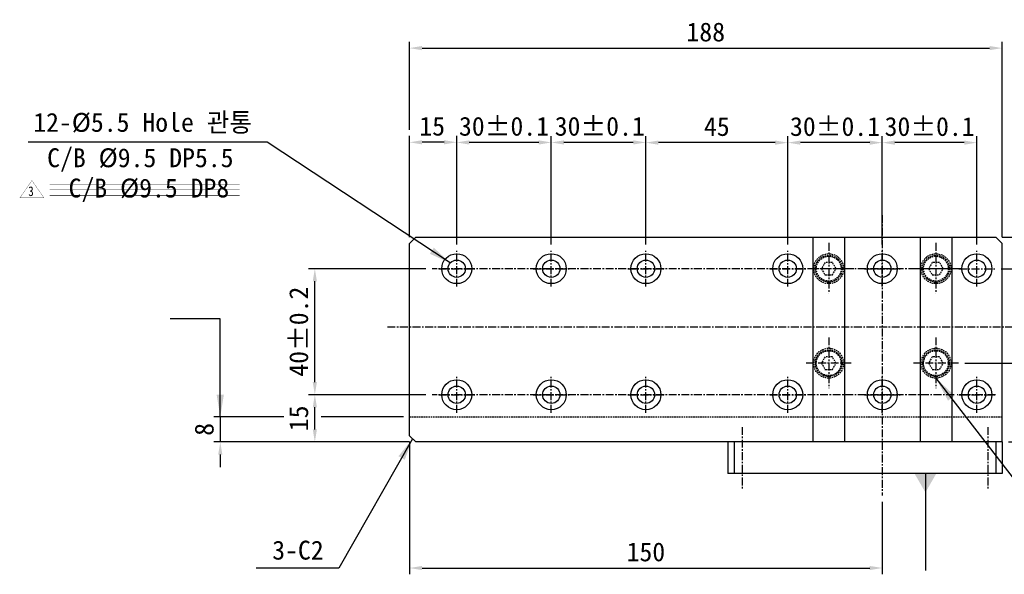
# Model space of a CAD drawing. Extents: x 2118 to 3271, y 824 to 1634.
# Tile 4 of 6: x 2745 to 3057, y 1135 to 1311. Entities that reach past the tile are written whole.
import ezdxf
from ezdxf.enums import TextEntityAlignment as Align

# ---------------------------------------------------------------- set-up
doc = ezdxf.new("R2010")
doc.units = 0
doc.header["$LTSCALE"] = 2
doc.header["$MEASUREMENT"] = 0
doc.linetypes.add('CENTER', pattern=[2, 1.25, -0.25, 0.25, -0.25])
doc.linetypes.add('HIDDEN', pattern=[0.375, 0.25, -0.125])
doc.layers.get('0').update_dxf_attribs({"linetype": 'CONTINUOUS'})
doc.layers.get('DEFPOINTS').update_dxf_attribs({"linetype": 'CONTINUOUS'})
for name, color, linetype in [('1', 3, 'CENTER'), ('CEN', 3, 'CENTER'), ('CENTERLINE', 3, 'CENTER'), ('DIMENSION', 4, 'CONTINUOUS'), ('HIDDENLINE', 5, 'HIDDEN')]:
    doc.layers.add(name, color=color, linetype=linetype)
doc.dimstyles.new('A3', dxfattribs={"dimscale": 2, "dimtxt": 3, "dimasz": 2, "dimexe": 1, "dimexo": 1, "dimgap": 1, "dimtad": 1, "dimdec": 4, "dimdsep": 46, "dimtxsty": 'Standard', "dimcen": 2.5, "dimclrd": 4, "dimclre": 4, "dimclrt": 9, "dimazin": 2, "dimtfac": 1, "dimtdec": 4, "dimtmove": 0, "dimatfit": 3, "dimfxl": 1, "dimtolj": 1, "dimarcsym": 0})

# ---------------------------------------------------------------- blocks, each defined once
blk = doc.blocks.new('*D17')
at = {"layer": 'DEFPOINTS', "color": 0}
for p in [(2838.22, 1232.03), (2875.47, 1232.03), (2875.47, 1192.03)]:
    blk.add_point(p, dxfattribs=at)
at = {"layer": 'DIMENSION', "color": 4, "lineweight": -2}
for p, q in [((2873.47, 1232.03), (2836.22, 1232.03)), ((2838.22, 1196.03), (2838.22, 1228.03)), ((2873.47, 1192.03), (2836.22, 1192.03))]:
    blk.add_line(p, q, dxfattribs=at)
at = {"layer": 'DIMENSION', "color": 4}
for points in [[(2837.56, 1228.03), (2838.89, 1228.03), (2838.22, 1232.03)], [(2837.56, 1196.03), (2838.89, 1196.03), (2838.22, 1192.03)]]:
    blk.add_solid(points, dxfattribs=at)
at = {"layer": 'DIMENSION', "color": 9, "insert": (2833.14, 1212.03), "char_height": 6, "attachment_point": 5, "rotation": 90}
blk.add_mtext('\\A1;40%%P0.2', dxfattribs=at)
blk = doc.blocks.new('*D18')
at = {"layer": 'DEFPOINTS', "color": 0}
for p in [(3053.92, 1232.03), (3086.22, 1232.03), (3042.37, 1202.03)]:
    blk.add_point(p, dxfattribs=at)
at = {"layer": 'DIMENSION', "color": 4, "lineweight": -2}
for p, q in [((3055.92, 1232.03), (3088.22, 1232.03)), ((3086.22, 1206.03), (3086.22, 1228.03)), ((3044.37, 1202.03), (3088.22, 1202.03))]:
    blk.add_line(p, q, dxfattribs=at)
at = {"layer": 'DIMENSION', "color": 4}
for points in [[(3085.56, 1228.03), (3086.89, 1228.03), (3086.22, 1232.03)], [(3085.56, 1206.03), (3086.89, 1206.03), (3086.22, 1202.03)]]:
    blk.add_solid(points, dxfattribs=at)
at = {"layer": 'DIMENSION', "color": 9, "insert": (3081.15, 1217.03), "char_height": 6, "attachment_point": 5, "rotation": 90}
blk.add_mtext('\\A1;30', dxfattribs=at)
blk = doc.blocks.new('*D19')
at = {"layer": 'DEFPOINTS', "color": 0}
for p in [(3054.22, 1242.03), (3116.22, 1242.03), (3088.22, 1177.03)]:
    blk.add_point(p, dxfattribs=at)
at = {"layer": 'DIMENSION', "color": 4, "lineweight": -2}
for p, q in [((3056.22, 1242.03), (3118.22, 1242.03)), ((3116.22, 1181.03), (3116.22, 1238.03)), ((3090.22, 1177.03), (3118.22, 1177.03))]:
    blk.add_line(p, q, dxfattribs=at)
at = {"layer": 'DIMENSION', "color": 4}
for points in [[(3115.56, 1238.03), (3116.89, 1238.03), (3116.22, 1242.03)], [(3115.56, 1181.03), (3116.89, 1181.03), (3116.22, 1177.03)]]:
    blk.add_solid(points, dxfattribs=at)
at = {"layer": 'DIMENSION', "color": 9, "insert": (3111.15, 1209.53), "char_height": 6, "attachment_point": 5, "rotation": 90}
blk.add_mtext('\\A1;65', dxfattribs=at)
blk = doc.blocks.new('*D20')
at = {"layer": 'DEFPOINTS', "color": 0}
for p in [(2868.22, 1179.03), (3018.22, 1160.03), (3018.22, 1137.03)]:
    blk.add_point(p, dxfattribs=at)
at = {"layer": 'DIMENSION', "color": 4, "lineweight": -2}
for p, q in [((2868.22, 1177.03), (2868.22, 1135.03)), ((3018.22, 1158.03), (3018.22, 1135.03)), ((2872.22, 1137.03), (3014.22, 1137.03))]:
    blk.add_line(p, q, dxfattribs=at)
at = {"layer": 'DIMENSION', "color": 4}
for points in [[(2872.22, 1137.69), (2872.22, 1136.36), (2868.22, 1137.03)], [(3014.22, 1137.69), (3014.22, 1136.36), (3018.22, 1137.03)]]:
    blk.add_solid(points, dxfattribs=at)
at = {"layer": 'DIMENSION', "color": 9, "insert": (2943.22, 1142.11), "char_height": 6, "attachment_point": 5}
blk.add_mtext('\\A1;150', dxfattribs=at)
blk = doc.blocks.new('*D21')
at = {"layer": 'DEFPOINTS', "color": 0}
for p in [(2830.38, 1185.03), (2808.22, 1177.03), (2870.22, 1177.03)]:
    blk.add_point(p, dxfattribs=at)
at = {"layer": 'DIMENSION', "color": 4, "lineweight": -2}
for p, q in [((2808.22, 1189.03), (2808.22, 1193.03)), ((2828.38, 1185.03), (2806.22, 1185.03)), ((2808.22, 1185.03), (2808.22, 1177.03)), ((2868.22, 1177.03), (2806.22, 1177.03)), ((2808.22, 1173.03), (2808.22, 1169.03))]:
    blk.add_line(p, q, dxfattribs=at)
at = {"layer": 'DIMENSION', "color": 4}
for points in [[(2807.56, 1189.03), (2808.89, 1189.03), (2808.22, 1185.03)], [(2807.56, 1173.03), (2808.89, 1173.03), (2808.22, 1177.03)]]:
    blk.add_solid(points, dxfattribs=at)
at = {"layer": 'DIMENSION', "color": 9, "insert": (2803.15, 1181.03), "char_height": 6, "attachment_point": 5, "rotation": 90}
blk.add_mtext('\\A1;8', dxfattribs=at)
blk = doc.blocks.new('*D22')
at = {"layer": 'DEFPOINTS', "color": 0}
for p in [(2838.22, 1192.03), (2875.47, 1192.03), (2870.22, 1177.03)]:
    blk.add_point(p, dxfattribs=at)
at = {"layer": 'DIMENSION', "color": 4, "lineweight": -2}
for p, q in [((2873.47, 1192.03), (2836.22, 1192.03)), ((2838.22, 1181.03), (2838.22, 1188.03)), ((2868.22, 1177.03), (2836.22, 1177.03))]:
    blk.add_line(p, q, dxfattribs=at)
at = {"layer": 'DIMENSION', "color": 4}
for points in [[(2837.56, 1188.03), (2838.89, 1188.03), (2838.22, 1192.03)], [(2837.56, 1181.03), (2838.89, 1181.03), (2838.22, 1177.03)]]:
    blk.add_solid(points, dxfattribs=at)
at = {"layer": 'DIMENSION', "color": 9, "insert": (2833.14, 1184.53), "char_height": 6, "attachment_point": 5, "rotation": 90}
blk.add_mtext('\\A1;15', dxfattribs=at)
blk = doc.blocks.new('*D23')
at = {"layer": 'DEFPOINTS', "color": 0}
for p in [(3042.37, 1202.03), (3086.22, 1202.03), (3056.22, 1177.03)]:
    blk.add_point(p, dxfattribs=at)
at = {"layer": 'DIMENSION', "color": 4, "lineweight": -2}
for p, q in [((3044.37, 1202.03), (3088.22, 1202.03)), ((3086.22, 1181.03), (3086.22, 1198.03)), ((3058.22, 1177.03), (3088.22, 1177.03))]:
    blk.add_line(p, q, dxfattribs=at)
at = {"layer": 'DIMENSION', "color": 4}
for points in [[(3085.56, 1198.03), (3086.89, 1198.03), (3086.22, 1202.03)], [(3085.56, 1181.03), (3086.89, 1181.03), (3086.22, 1177.03)]]:
    blk.add_solid(points, dxfattribs=at)
at = {"layer": 'DIMENSION', "color": 9, "insert": (3081.15, 1189.53), "char_height": 6, "attachment_point": 5, "rotation": 90}
blk.add_mtext('\\A1;25', dxfattribs=at)
blk = doc.blocks.new('*D24')
at = {"layer": 'DEFPOINTS', "color": 0}
for p in [(2943.22, 1272.03), (2943.22, 1237.73), (2988.22, 1237.73)]:
    blk.add_point(p, dxfattribs=at)
at = {"layer": 'DIMENSION', "color": 4, "lineweight": -2}
for p, q in [((2943.22, 1239.73), (2943.22, 1274.03)), ((2984.22, 1272.03), (2947.22, 1272.03)), ((2988.22, 1239.73), (2988.22, 1274.03))]:
    blk.add_line(p, q, dxfattribs=at)
at = {"layer": 'DIMENSION', "color": 4}
for points in [[(2947.22, 1272.7), (2947.22, 1271.36), (2943.22, 1272.03)], [(2984.22, 1272.7), (2984.22, 1271.36), (2988.22, 1272.03)]]:
    blk.add_solid(points, dxfattribs=at)
at = {"layer": 'DIMENSION', "color": 9, "insert": (2965.72, 1277.11), "char_height": 6, "attachment_point": 5}
blk.add_mtext('\\A1;45', dxfattribs=at)
blk = doc.blocks.new('*D25')
at = {"layer": 'DEFPOINTS', "color": 0}
for p in [(3056.22, 1302.03), (2868.22, 1274.14), (3056.22, 1240.03)]:
    blk.add_point(p, dxfattribs=at)
at = {"layer": 'DIMENSION', "color": 4, "lineweight": -2}
for p, q in [((2868.22, 1276.14), (2868.22, 1304.03)), ((3056.22, 1242.03), (3056.22, 1304.03)), ((2872.22, 1302.03), (3052.22, 1302.03))]:
    blk.add_line(p, q, dxfattribs=at)
at = {"layer": 'DIMENSION', "color": 4}
for points in [[(2872.22, 1302.7), (2872.22, 1301.36), (2868.22, 1302.03)], [(3052.22, 1302.7), (3052.22, 1301.36), (3056.22, 1302.03)]]:
    blk.add_solid(points, dxfattribs=at)
at = {"layer": 'DIMENSION', "color": 9, "insert": (2962.22, 1307.11), "char_height": 6, "attachment_point": 5}
blk.add_mtext('\\A1;188', dxfattribs=at)
blk = doc.blocks.new('*D26')
at = {"layer": 'DEFPOINTS', "color": 0}
for p in [(2883.22, 1272.09), (2883.22, 1237.73), (2913.22, 1237.73)]:
    blk.add_point(p, dxfattribs=at)
at = {"layer": 'DIMENSION', "color": 4, "lineweight": -2}
for p, q in [((2883.22, 1239.73), (2883.22, 1274.09)), ((2909.22, 1272.09), (2887.22, 1272.09)), ((2913.22, 1239.73), (2913.22, 1274.09))]:
    blk.add_line(p, q, dxfattribs=at)
at = {"layer": 'DIMENSION', "color": 4}
for points in [[(2887.22, 1272.76), (2887.22, 1271.43), (2883.22, 1272.09)], [(2909.22, 1272.76), (2909.22, 1271.43), (2913.22, 1272.09)]]:
    blk.add_solid(points, dxfattribs=at)
at = {"layer": 'DIMENSION', "color": 9, "insert": (2898.22, 1277.18), "char_height": 6, "attachment_point": 5}
blk.add_mtext('\\A1;30%%P0.1', dxfattribs=at)
blk = doc.blocks.new('*D27')
at = {"layer": 'DEFPOINTS', "color": 0}
for p in [(2868.22, 1272.14), (2868.22, 1240.03), (2883.22, 1237.73)]:
    blk.add_point(p, dxfattribs=at)
at = {"layer": 'DIMENSION', "color": 4, "lineweight": -2}
for p, q in [((2868.22, 1242.03), (2868.22, 1274.14)), ((2879.22, 1272.14), (2872.22, 1272.14)), ((2883.22, 1239.73), (2883.22, 1274.14))]:
    blk.add_line(p, q, dxfattribs=at)
at = {"layer": 'DIMENSION', "color": 4}
for points in [[(2872.22, 1272.8), (2872.22, 1271.47), (2868.22, 1272.14)], [(2879.22, 1272.8), (2879.22, 1271.47), (2883.22, 1272.14)]]:
    blk.add_solid(points, dxfattribs=at)
at = {"layer": 'DIMENSION', "color": 9, "insert": (2875.44, 1277.22), "char_height": 6, "attachment_point": 5}
blk.add_mtext('\\A1;15', dxfattribs=at)
blk = doc.blocks.new('*D28')
at = {"layer": 'DEFPOINTS', "color": 0}
for p in [(2913.22, 1272.09), (2913.22, 1237.73), (2943.22, 1237.73)]:
    blk.add_point(p, dxfattribs=at)
at = {"layer": 'DIMENSION', "color": 4, "lineweight": -2}
for p, q in [((2913.22, 1239.73), (2913.22, 1274.09)), ((2939.22, 1272.09), (2917.22, 1272.09)), ((2943.22, 1239.73), (2943.22, 1274.09))]:
    blk.add_line(p, q, dxfattribs=at)
at = {"layer": 'DIMENSION', "color": 4}
for points in [[(2917.22, 1272.76), (2917.22, 1271.43), (2913.22, 1272.09)], [(2939.22, 1272.76), (2939.22, 1271.43), (2943.22, 1272.09)]]:
    blk.add_solid(points, dxfattribs=at)
at = {"layer": 'DIMENSION', "color": 9, "insert": (2928.59, 1277.18), "char_height": 6, "attachment_point": 5}
blk.add_mtext('\\A1;30%%P0.1', dxfattribs=at)
blk = doc.blocks.new('*D29')
at = {"layer": 'DEFPOINTS', "color": 0}
for p in [(3018.22, 1272.03), (3018.22, 1237.73), (3048.22, 1237.73)]:
    blk.add_point(p, dxfattribs=at)
at = {"layer": 'DIMENSION', "color": 4, "lineweight": -2}
for p, q in [((3018.22, 1239.73), (3018.22, 1274.03)), ((3044.22, 1272.03), (3022.22, 1272.03)), ((3048.22, 1239.73), (3048.22, 1274.03))]:
    blk.add_line(p, q, dxfattribs=at)
at = {"layer": 'DIMENSION', "color": 4}
for points in [[(3022.22, 1272.7), (3022.22, 1271.36), (3018.22, 1272.03)], [(3044.22, 1272.7), (3044.22, 1271.36), (3048.22, 1272.03)]]:
    blk.add_solid(points, dxfattribs=at)
at = {"layer": 'DIMENSION', "color": 9, "insert": (3033.22, 1277.11), "char_height": 6, "attachment_point": 5}
blk.add_mtext('\\A1;30%%P0.1', dxfattribs=at)
blk = doc.blocks.new('*D30')
at = {"layer": 'DEFPOINTS', "color": 0}
for p in [(2988.22, 1272.03), (2988.22, 1237.73), (3018.22, 1237.73)]:
    blk.add_point(p, dxfattribs=at)
at = {"layer": 'DIMENSION', "color": 4, "lineweight": -2}
for p, q in [((2988.22, 1239.73), (2988.22, 1274.03)), ((3014.22, 1272.03), (2992.22, 1272.03)), ((3018.22, 1239.73), (3018.22, 1274.03))]:
    blk.add_line(p, q, dxfattribs=at)
at = {"layer": 'DIMENSION', "color": 4}
for points in [[(2992.22, 1272.69), (2992.22, 1271.36), (2988.22, 1272.03)], [(3014.22, 1272.69), (3014.22, 1271.36), (3018.22, 1272.03)]]:
    blk.add_solid(points, dxfattribs=at)
at = {"layer": 'DIMENSION', "color": 9, "insert": (3003.22, 1277.11), "char_height": 6, "attachment_point": 5}
blk.add_mtext('\\A1;30%%P0.1', dxfattribs=at)
blk = doc.blocks.new('zw$FAE5')
at = {"color": 1, "const_width": 0.15}
for points in [[(3.75, 5.4), (-3.75, -5.4)], [(11.25, -5.4), (3.75, 5.4)], [(-3.75, -5.4), (11.25, -5.4)]]:
    blk.add_lwpolyline(points, dxfattribs=at)
at = {"color": 1, "width": 0.8}
blk.add_text('3', height=6, dxfattribs=at).set_placement((3.2, -1.28), align=Align.MIDDLE)
blk = doc.blocks.new('zw$348A')
at = {"color": 1, "const_width": 0.125}
blk.add_lwpolyline([(-60.259, 0), (0, 0)], dxfattribs=at)

msp = doc.modelspace()

# ---------------------------------------------------------------- linework, layer by layer
for p, q in [((2870.22187, 1242.02749), (2868.22187, 1240.02749)), ((2868.22187, 1179.02748), (2868.22187, 1240.02749)), ((2870.22187, 1242.02749), (3054.22188, 1242.02749)), ((2996.22188, 1242.02749), (2996.22188, 1177.02748)), ((3006.22188, 1242.02749), (3006.22188, 1177.02748)), ((3030.22186, 1242.02749), (3030.22186, 1177.02748)), ((3040.22186, 1242.02749), (3040.22186, 1177.02748)), ((3054.22188, 1242.02749), (3056.22188, 1240.02749)), ((3056.22188, 1177.02748), (3056.22188, 1240.02749)), ((2868.22187, 1179.02748), (2870.22187, 1177.02748)), ((3056.22188, 1177.02748), (2870.22187, 1177.02748)), ((2969.22186, 1177.02748), (2969.22186, 1167.02748)), ((2971.22186, 1177.02748), (2971.22186, 1167.02748)), ((3054.22188, 1177.02748), (3054.22188, 1167.02748)), ((3056.22188, 1177.02748), (3056.22188, 1167.02748)), ((3056.22188, 1167.02748), (2969.22186, 1167.02748))]:
    msp.add_line(p, q)
at = {"color": 1, "const_width": 0.12524}
msp.add_lwpolyline([(2754.067, 1255.314), (2814.326, 1255.314)], dxfattribs=at)
for centre, radius in [((2883.22188, 1232.02749), 4.75), ((2913.22188, 1232.02749), 4.75), ((2943.22188, 1232.02749), 4.75), ((2988.22187, 1232.02749), 4.75), ((3018.22187, 1232.02749), 4.75), ((3048.22187, 1232.02749), 4.75), ((2883.22188, 1232.02749), 2.75), ((2913.22188, 1232.02749), 2.75), ((2943.22188, 1232.02749), 2.75), ((2988.22187, 1232.02749), 2.75), ((3018.22187, 1232.02749), 2.75), ((3048.22187, 1232.02749), 2.75), ((2883.22188, 1192.02749), 4.75), ((2913.22188, 1192.02749), 4.75), ((2943.22188, 1192.02749), 4.75), ((2988.22187, 1192.02749), 4.75), ((3018.22187, 1192.02749), 4.75), ((3048.22187, 1192.02749), 4.75), ((2883.22188, 1192.02749), 2.75), ((2913.22188, 1192.02749), 2.75), ((2943.22188, 1192.02749), 2.75), ((2988.22187, 1192.02749), 2.75), ((3018.22187, 1192.02749), 2.75), ((3048.22187, 1192.02749), 2.75)]:
    msp.add_circle(centre, radius)
at = {"layer": '1'}
for p, q in [((2883.22188, 1226.32749), (2883.22188, 1237.72749)), ((2913.22188, 1226.32749), (2913.22188, 1237.72749)), ((2943.22188, 1226.32749), (2943.22188, 1237.72749)), ((2988.22187, 1226.32749), (2988.22187, 1237.72749)), ((3018.22187, 1226.32749), (3018.22187, 1237.72749)), ((3048.22187, 1226.32749), (3048.22187, 1237.72749)), ((2877.52188, 1232.02749), (2888.92188, 1232.02749)), ((2907.52188, 1232.02749), (2918.92188, 1232.02749)), ((2937.52188, 1232.02749), (2948.92188, 1232.02749)), ((2982.52187, 1232.02749), (2993.92187, 1232.02749)), ((3012.52187, 1232.02749), (3023.92187, 1232.02749)), ((3042.52187, 1232.02749), (3053.92187, 1232.02749)), ((2883.22188, 1186.32749), (2883.22188, 1197.72749)), ((2913.22188, 1186.32749), (2913.22188, 1197.72749)), ((2943.22188, 1186.32749), (2943.22188, 1197.72749)), ((2988.22187, 1186.32749), (2988.22187, 1197.72749)), ((3018.22187, 1186.32749), (3018.22187, 1197.72749)), ((3048.22187, 1186.32749), (3048.22187, 1197.72749)), ((2877.52188, 1192.02749), (2888.92188, 1192.02749)), ((2907.52188, 1192.02749), (2918.92188, 1192.02749)), ((2937.52188, 1192.02749), (2948.92188, 1192.02749)), ((2982.52187, 1192.02749), (2993.92187, 1192.02749)), ((3012.52187, 1192.02749), (3023.92187, 1192.02749)), ((3042.52187, 1192.02749), (3053.92187, 1192.02749))]:
    msp.add_line(p, q, dxfattribs=at)
at = {"layer": 'CEN'}
for p, q in [((3001.22188, 1240.20268), (3001.22188, 1224.12775)), ((3035.22186, 1240.20268), (3035.22186, 1224.12775)), ((3009.13958, 1232.0275), (2994.83801, 1232.0275)), ((3043.13956, 1232.0275), (3028.838, 1232.0275)), ((2861.22187, 1213.52749), (3063.22188, 1213.52749)), ((3001.22188, 1210.20267), (3001.22188, 1194.12774)), ((3035.22186, 1210.20267), (3035.22186, 1194.12774)), ((3008.37266, 1202.02749), (2994.07109, 1202.02749)), ((3042.37264, 1202.02749), (3028.07108, 1202.02749)), ((3054.14756, 1192.02749), (3041.91901, 1192.02749))]:
    msp.add_line(p, q, dxfattribs=at)
at = {"layer": 'CENTERLINE'}
for p, q in [((3018.22187, 1249.02749), (3018.22187, 1160.02748)), ((3040.97188, 1232.02749), (2875.47188, 1232.02749)), ((3040.97188, 1192.02749), (2875.47188, 1192.02749)), ((2973.72188, 1181.75166), (2973.72188, 1162.30329)), ((3051.72186, 1181.75166), (3051.72186, 1162.30329))]:
    msp.add_line(p, q, dxfattribs=at)
at = {"layer": 'DIMENSION'}
msp.add_line((2866.35576, 1185.02749), (2840.22187, 1185.02749), dxfattribs=at)
at = {"layer": 'HIDDENLINE'}
msp.add_line((2868.22187, 1185.02749), (3056.22188, 1185.02749), dxfattribs=at)
for points in [[(3000.06718, 1234.02749), (2998.91248, 1232.02749), (3000.06718, 1230.02749), (3002.37658, 1230.02749), (3003.53128, 1232.02749), (3002.37658, 1234.02749)], [(3034.06716, 1234.0275), (3032.91246, 1232.0275), (3034.06716, 1230.0275), (3036.37656, 1230.0275), (3037.53126, 1232.0275), (3036.37656, 1234.0275)], [(3000.06718, 1204.02749), (2998.91248, 1202.02749), (3000.06718, 1200.02749), (3002.37658, 1200.02749), (3003.53128, 1202.02749), (3002.37658, 1204.02749)], [(3034.06716, 1204.02749), (3032.91246, 1202.02749), (3034.06716, 1200.02749), (3036.37656, 1200.02749), (3037.53126, 1202.02749), (3036.37656, 1204.02749)]]:
    msp.add_lwpolyline(points, close=True, dxfattribs=at)
for centre, radius in [((3001.22188, 1232.02749), 4.75), ((3035.22186, 1232.0275), 4.75), ((3001.22188, 1232.02749), 4.25), ((3001.22188, 1232.02749), 3.95), ((3035.22186, 1232.0275), 4.25), ((3035.22186, 1232.0275), 3.95), ((3001.22188, 1202.02749), 4.75), ((3001.22188, 1202.02749), 4.25), ((3001.22188, 1202.02749), 3.95), ((3035.22186, 1202.02749), 4.75), ((3035.22186, 1202.02749), 4.25), ((3035.22186, 1202.02749), 3.95)]:
    msp.add_circle(centre, radius, dxfattribs=at)

# ---------------------------------------------------------------- block references
at = {"xscale": 0.511531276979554, "yscale": 0.511531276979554, "zscale": 0.511531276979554}
msp.add_blockref('zw$FAE5', (2746.5576, 1257.23898), dxfattribs=at)
for p in [(2814.326, 1258.722), (2814.326, 1257.122)]:
    msp.add_blockref('zw$348A', p)

# ---------------------------------------------------------------- texts
at = {"layer": 'DIMENSION', "color": 9, "char_height": 6, "attachment_point": 6}
for s, insert in [('12-%%C5.5 Hole 관통', (2818.27461, 1278.15289)), ('C/B %%C9.5 DP5.5', (2812.43063, 1266.50281)), ('C/B %%C9.5 DP8', (2811.0603, 1256.88315)), ('3-C2', (2841.02409, 1142.65112))]:
    msp.add_mtext(s, dxfattribs=dict(at, insert=insert))

# ---------------------------------------------------------------- dimensions: what is measured, and where the dimension line sits
at = {"layer": 'DIMENSION'}
for base, p1, p2, picture, middle in [((3056.22188, 1302.03002), (2868.22187, 1274.13814), (3056.22188, 1240.02749), '*D25', (2962.22187, 1307.1139)), ((3018.22187, 1137.02748), (2868.22187, 1179.02748), (3018.22187, 1160.02748), '*D20', (2943.22187, 1142.11137))]:
    dim = msp.add_linear_dim(base=base, p1=p1, p2=p2, dimstyle='A3', dxfattribs=at)
    dim.commit()
    dim.dimension.update_dxf_attribs({"geometry": picture, "text_midpoint": middle})
dim = msp.add_linear_dim(base=(2868.22187, 1272.13814), p1=(2883.22188, 1237.72749), p2=(2868.22187, 1240.02749), dimstyle='A3', override={"dimscale": 2}, dxfattribs=at)
dim.commit()
dim.dimension.update_dxf_attribs({"geometry": '*D27', "text_midpoint": (2875.44428, 1272.13814), "dimtype": 160})
for base, p1, p2, picture, middle in [((2883.22188, 1272.09188), (2913.22188, 1237.72749), (2883.22188, 1237.72749), '*D26', (2898.22188, 1272.09188)), ((2913.22188, 1272.09188), (2943.22188, 1237.72749), (2913.22188, 1237.72749), '*D28', (2928.59306, 1272.09188)), ((2988.22187, 1272.02749), (3018.22187, 1237.72749), (2988.22187, 1237.72749), '*D30', (3003.22187, 1272.02749)), ((3018.22187, 1272.03002), (3048.22187, 1237.72749), (3018.22187, 1237.72749), '*D29', (3033.22187, 1272.03002))]:
    dim = msp.add_linear_dim(base=base, p1=p1, p2=p2, text='<>%%P0.1', dimstyle='A3', override={"dimscale": 2, "dimtxt": 3, "dimasz": 2, "dimtxsty": 'Standard', "dimclrt": 9}, dxfattribs=at)
    dim.commit()
    dim.dimension.update_dxf_attribs({"geometry": picture, "text_midpoint": middle, "dimtype": 160})
dim = msp.add_linear_dim(base=(2943.22188, 1272.03002), p1=(2988.22187, 1237.72749), p2=(2943.22188, 1237.72749), dimstyle='A3', override={"dimscale": 2}, dxfattribs=at)
dim.commit()
dim.dimension.update_dxf_attribs({"geometry": '*D24', "text_midpoint": (2965.72187, 1277.10991)})
for base, p1, p2, picture, middle in [((3116.22188, 1242.02749), (3088.22188, 1177.02748), (3054.22188, 1242.02749), '*D19', (3111.14598, 1209.52749)), ((3086.22188, 1232.02749), (3042.37264, 1202.02749), (3053.92187, 1232.02749), '*D18', (3081.14598, 1217.02749)), ((3086.22188, 1202.02749), (3056.22188, 1177.02748), (3042.37264, 1202.02749), '*D23', (3081.14598, 1189.52748)), ((2808.22187, 1177.02748), (2830.384, 1185.02749), (2870.22187, 1177.02748), '*D21', (2803.14597, 1181.02748))]:
    dim = msp.add_linear_dim(base=base, p1=p1, p2=p2, angle=90, dimstyle='A3', dxfattribs=at)
    dim.commit()
    dim.dimension.update_dxf_attribs({"geometry": picture, "text_midpoint": middle})
dim = msp.add_linear_dim(base=(2838.22187, 1232.02749), p1=(2875.47188, 1192.02749), p2=(2875.47188, 1232.02749), angle=90, text='<>%%P0.2', dimstyle='A3', override={"dimscale": 2, "dimtxt": 3, "dimtxsty": 'Standard', "dimclrt": 9}, dxfattribs=at)
dim.commit()
dim.dimension.update_dxf_attribs({"geometry": '*D17', "text_midpoint": (2833.14198, 1212.02749)})
dim = msp.add_linear_dim(base=(2838.22187, 1192.02749), p1=(2870.22187, 1177.02748), p2=(2875.47188, 1192.02749), angle=90, dimstyle='A3', override={"dimscale": 2}, dxfattribs=at)
dim.commit()
dim.dimension.update_dxf_attribs({"geometry": '*D22', "text_midpoint": (2838.22187, 1184.52748), "dimtype": 160})

# ---------------------------------------------------------------- leaders
for points, override in [([(2881.16527, 1233.8531), (2823.13757, 1272.13814), (2747.29684, 1272.13814)], {"dimscale": 3.5, "dimtxt": 2.5, "dimgap": 1, "dimtad": 0, "dimtxsty": 'Standard', "dimclrt": 9}), ([(2808.22187, 1185.02749), (2808.22187, 1216.06344), (2792.31955, 1216.06344)], {"dimscale": 3.5, "dimtxt": 2.5, "dimgap": 1, "dimtad": 0, "dimtxsty": 'Standard', "dimclrt": 9}), ([(2869.22187, 1178.02748), (2845.78819, 1137.02748), (2819.58752, 1137.02748)], {"dimscale": 3.5, "dimtxt": 2.5, "dimgap": 1, "dimtad": 0, "dimtxsty": 'Standard', "dimclrt": 9}), ([(3031.89126, 1167.01545), (3031.89126, 1136.21193)], {"dimscale": 2, "dimtxt": 2.5, "dimasz": 3, "dimtxsty": 'Standard', "dimclrt": 9, "dimldrblk": 'DATUMFILLED'})]:
    msp.add_leader(points, dimstyle='A3', override=override, dxfattribs=at)
at = {"layer": 'DIMENSION', "annotation_type": 0, "has_hookline": 1, "hookline_direction": 0, "text_width": 120.27963}
msp.add_leader([(3035.22186, 1197.27749), (3081.63023, 1137.02748), (3089.63023, 1137.02748)], dimstyle='A3', override={"dimscale": 4, "dimtxt": 2.5, "dimtxsty": 'Standard', "dimclrt": 9}, dxfattribs=at)

doc.saveas('drawing.dxf')
